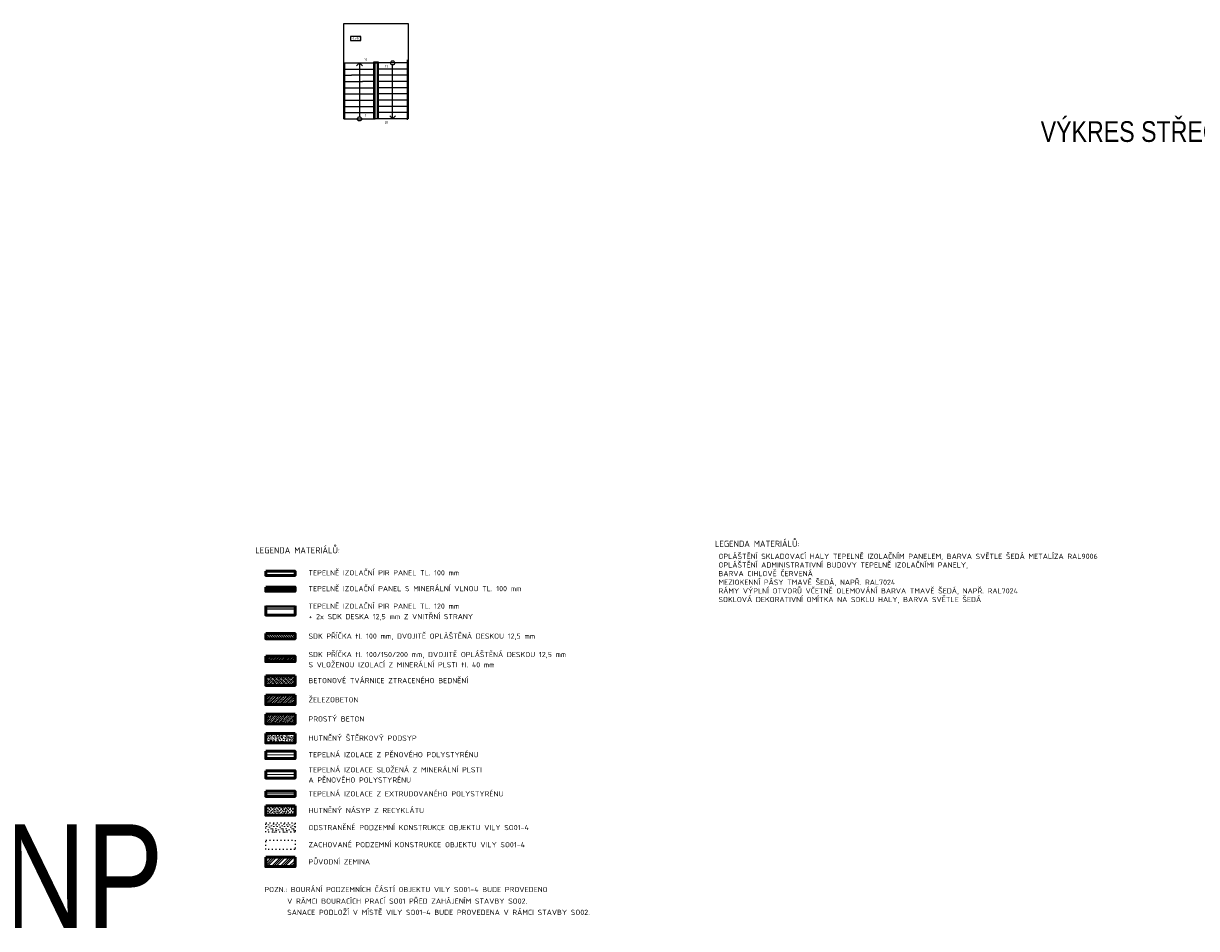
# Model space of a CAD drawing. Header units: millimetres. Extents: x -102634 to 407724, y -68883 to 155589.
# Tile 45 of 80: x 111964 to 168565, y 60738 to 104383. Entities that reach past the tile are written whole.
import ezdxf
from ezdxf.enums import TextEntityAlignment as Align
from ezdxf.lldxf.tags import DXFTag

# ---------------------------------------------------------------- set-up
doc = ezdxf.new("R2010")
doc.units = ezdxf.units.MM
doc.header["$LTSCALE"] = 20
doc.linetypes.add('BOURANI', pattern=[8.89, 2.54, -6.35])
doc.layers.add('_VÝŘEZ', color=40, linetype='Continuous', plot=False)
for name, color, linetype, lineweight in [('CKBOURANI', 7, 'BOURANI', 25), ('CKIZOLACE', 7, 'Continuous', 18), ('CKRASTR_POPIS', 9, 'Continuous', 25), ('CKSCHODY_NADROVINOU', 7, 'DĚLICÍ', 25), ('CKSCHODY_PODROVINOU', 7, 'Continuous', 25), ('CKSCHODY_VYSTUP', 7, 'Continuous', 25), ('CKSTENY_PODROVINOU', 7, 'Continuous', 25), ('CKSTENY_REZ', 7, 'Continuous', 50), ('CKTEXTY_MALE', 8, 'Continuous', 18), ('CKTEXTY_STREDNI', 6, 'Continuous', 25), ('srafy', 7, 'Continuous', 18)]:
    doc.layers.add(name, color=color, linetype=linetype, lineweight=lineweight)
doc.layers.add('CKKOTY_VYS', color=8, linetype='Continuous', lineweight=25, plot=False)
doc.styles.add('Arial', font='arial.ttf', dxfattribs={"width": 0.8})
doc.styles.add('ISO', font='isocp.shx')
doc.styles.get("Standard").update_dxf_attribs({"font": 'isocpeur.ttf'})
tags = doc.linetypes.add('DASHDOT', pattern=[25.4, 12.7, -6.35, 0, -6.35]).pattern_tags.tags
tags[10:11] = [DXFTag(74, 4), DXFTag(75, 0), DXFTag(340, '0'), DXFTag(46, 0.0), DXFTag(50, 0.0), DXFTag(44, 0.0), DXFTag(45, 0.0)]
tags[8:9] = [DXFTag(74, 4), DXFTag(75, 0), DXFTag(340, '0'), DXFTag(46, 0.0), DXFTag(50, 0.0), DXFTag(44, 0.0), DXFTag(45, 0.0)]
tags[6:7] = [DXFTag(74, 4), DXFTag(75, 0), DXFTag(340, '0'), DXFTag(46, 0.0), DXFTag(50, 0.0), DXFTag(44, 0.0), DXFTag(45, 0.0)]
tags[4:5] = [DXFTag(74, 4), DXFTag(75, 0), DXFTag(340, '0'), DXFTag(46, 0.0), DXFTag(50, 0.0), DXFTag(44, 0.0), DXFTag(45, 0.0)]
tags = doc.linetypes.add('DĚLICÍ', pattern=[31.75, 12.7, -6.35, 0, -6.35, 0, -6.35]).pattern_tags.tags
tags[14:15] = [DXFTag(74, 4), DXFTag(75, 0), DXFTag(340, '0'), DXFTag(46, 0.0), DXFTag(50, 0.0), DXFTag(44, 0.0), DXFTag(45, 0.0)]
tags[12:13] = [DXFTag(74, 4), DXFTag(75, 0), DXFTag(340, '0'), DXFTag(46, 0.0), DXFTag(50, 0.0), DXFTag(44, 0.0), DXFTag(45, 0.0)]
tags[10:11] = [DXFTag(74, 4), DXFTag(75, 0), DXFTag(340, '0'), DXFTag(46, 0.0), DXFTag(50, 0.0), DXFTag(44, 0.0), DXFTag(45, 0.0)]
tags[8:9] = [DXFTag(74, 4), DXFTag(75, 0), DXFTag(340, '0'), DXFTag(46, 0.0), DXFTag(50, 0.0), DXFTag(44, 0.0), DXFTag(45, 0.0)]
tags[6:7] = [DXFTag(74, 4), DXFTag(75, 0), DXFTag(340, '0'), DXFTag(46, 0.0), DXFTag(50, 0.0), DXFTag(44, 0.0), DXFTag(45, 0.0)]
tags[4:5] = [DXFTag(74, 4), DXFTag(75, 0), DXFTag(340, '0'), DXFTag(46, 0.0), DXFTag(50, 0.0), DXFTag(44, 0.0), DXFTag(45, 0.0)]
doc.linetypes.add('IZOLACE_POLYSTYREN_EXPANDOVANY', pattern='A,1,[224,CADKON.SHX,S=0.01,R=0,X=-0.5,Y=-1.74],-2', length=3)
doc.linetypes.add('IZOLACE_POLYSTYREN_PENOVY', pattern='A,0.001,[228,CADKON.SHX,S=0.1,R=0,X=0,Y=0],-2', length=2.001)
doc.linetypes.add('IZOLACE_PROTIOTRESOVA', pattern='A,0.001,[219,CADKON.SHX,S=1,R=0,X=0,Y=0],-1,[219,CADKON.SHX,S=1,R=180,X=1,Y=0],-1', length=2.001)
doc.linetypes.add('IZOLACE_TEPELNA_U', pattern='A,0.00254,-2.54,[216,CADKON.SHX,S=2.54,R=0,X=-2.54,Y=0],-15.24,[216,CADKON.SHX,S=2.54,R=180,X=2.54,Y=0],-2.54', length=20.32254)
doc.linetypes.add('IZOLACE_TEPELNA_U_0.5', pattern='A,0.001,[221,CADKON.SHX,S=1,R=0,X=0,Y=0],-2,[221,CADKON.SHX,S=1,R=180,X=2,Y=0],-2', length=4.001)

# ---------------------------------------------------------------- blocks, each defined once
blk = doc.blocks.new('*U632')
at = {"color": 0, "linetype": 'ByBlock', "lineweight": -2}
blk.add_lwpolyline([(-5, -2), (5, -2), (5, 2), (-5, 2), (-5, -2)], dxfattribs=at)

msp = doc.modelspace()

# ---------------------------------------------------------------- hatches: boundary and pattern name
at = {"layer": 'srafy'}
h = msp.add_hatch(dxfattribs=at)
h.set_pattern_fill('ANSI31', color=256, scale=25, angle=90, style=0)
h.paths.add_polyline_path([(123651, 74963), (125067, 74963), (125067, 74710), (123651, 74710)])
h = msp.add_hatch(dxfattribs=at)
h.set_pattern_fill('ANSI32', color=256, scale=10, style=0)
h.paths.add_polyline_path([(125067, 73868), (125067, 73615), (123651, 73615), (123651, 73868)])
h = msp.add_hatch(dxfattribs=at)
h.set_pattern_fill('BETON-PERLITBETON', color=256, scale=37.5, style=0)
h.set_pattern_definition([(45, (0, 0), (-106.06602, 106.06602), []), (45, (106.07, 0), (-106.06602, 106.06602), [37.5, -112.5]), (135, (185.62, 26.52), (-106.06602, -106.06602), [75, -75]), (0, (132.58, 79.55), (106.06602, 106.06602), [53.03301, -159.09903]), (90, (185.62, 26.52), (-106.06602, 106.06602), [53.03301, -159.09903])])
h.paths.add_polyline_path([(125067, 72918), (125067, 72465), (123651, 72465), (123651, 72918)])
h = msp.add_hatch(dxfattribs=at)
h.set_pattern_fill('BETON-ZELEZOBETON', color=256, scale=37.5, style=0)
h.set_pattern_definition([(45, (0, 0), (-132.58252, 132.58252), []), (45, (53.03, 0), (-132.58252, 132.58252), []), (45, (159.1, 0), (-79.54951, 185.61553), [75, -37.5, 0, -37.5])])
h.paths.add_polyline_path([(125067, 71993), (125067, 71541), (123651, 71541), (123651, 71993)])
h = msp.add_hatch(dxfattribs=at)
h.set_pattern_fill('BETON-PROSTY', color=256, scale=35, style=0)
h.set_pattern_definition([(45, (0, 0), (-98.99495, 98.99495), []), (45, (99, 0), (-49.49747, 148.49242), [70, -35, 0, -35])])
h.paths.add_polyline_path([(125067, 71069), (125067, 70617), (123651, 70617), (123651, 71069)])
h = msp.add_hatch(dxfattribs=at)
h.set_pattern_fill('AR-CONC', color=256, style=0)
h.set_pattern_definition([(50, (0, 0), (182.18467, -15.93909), [19.05, -209.55]), (355, (0, 0), (-35.24283, 191.05664), [15.24, -167.64]), (100.451, (15.18, -1.33), (146.9425, 175.11669), [16.19, -178.09]), (46.1842, (0, 50.8), (271.07904, -42.04233), [28.575, -314.325]), (96.6356, (22.6, 47.3), (237.40423, 247.42556), [24.285, -267.135]), (351.184, (0, 50.8), (237.4046, 247.4251), [22.86, -251.46]), (21, (25.4, 38.1), (151.61488, -102.26552), [19.05, -209.55]), (326, (25.4, 38.1), (61.80203, 184.18797), [15.24, -167.64]), (71.4514, (38.03, 29.58), (213.4165, 81.92286), [16.19, -178.09]), (37.5, (0, 0), (3.088603, 84.55504), [0, -165.608, 0, -170.18, 0, -168.275]), (7.5, (0, 0), (66.81966, 100.180575), [0, -97.028, 0, -161.798, 0, -64.135]), (-32.5, (-56.64, 0), (135.590595, -5.728744), [0, -63.5, 0, -198.12, 0, -262.89]), (-42.5, (-82.04, 0), (148.12918, 25.42649), [0, -82.55, 0, -131.572, 0, -186.69])])
h.paths.add_polyline_path([(125067, 70145), (125067, 69693), (123651, 69693), (123651, 70145)])
h = msp.add_hatch(dxfattribs=at)
h.set_pattern_fill('ZEM_ZASYP_NOSNY', color=256, scale=50, style=0)
h.set_pattern_definition([(45, (0, 0), (1e-14, 141.421356), [50, -150]), (135, (106.07, 70.71), (-141.421356, 1e-14), [50, -150]), (90, (0, 0), (-100, 100), [50, -150]), (65, (106.07, 70.71), (-48.36895, 132.892605), [50, -150])])
h.paths.add_polyline_path([(125067, 66656), (125067, 66204), (123651, 66204), (123651, 66656)])
at = {"layer": 'srafy', "transparency": 33554661}
h = msp.add_hatch(dxfattribs=at)
h.set_pattern_fill('STIPPLE', color=256, scale=20, style=0)
h.set_pattern_definition([(0, (20.3, 10.16), (0, 508), [0, -508]), (0, (182.9, 20.3), (0, 508), [0, -508]), (0, (91.44, 132.1), (0, 508), [0, -508]), (0, (203.2, 213.36), (0, 508), [0, -508]), (0, (71.1, 243.84), (0, 508), [0, -508]), (0, (111.76, 365.76), (0, 508), [0, -508]), (0, (40.64, 457.2), (0, 508), [0, -508]), (0, (203.2, 447.04), (0, 508), [0, -508]), (0, (325.1, 467.36), (0, 508), [0, -508]), (0, (386.1, 345.44), (0, 508), [0, -508]), (0, (487.7, 335.3), (0, 508), [0, -508]), (0, (487.7, 152.4), (0, 508), [0, -508]), (0, (396.24, 91.44), (0, 508), [0, -508]), (0, (254, 121.9), (0, 508), [0, -508]), (0, (345.44, 213.36), (0, 508), [0, -508]), (0, (254, 304.8), (0, 508), [0, -508]), (0, (467.36, 20.3), (0, 508), [0, -508])])
h.paths.add_polyline_path([(125067, 65831), (125067, 65378), (123651, 65378), (123651, 65831)])
at = {"layer": 'srafy'}
h = msp.add_hatch(dxfattribs=at)
h.set_pattern_fill('ZEM_PUVODNI', color=256, scale=75, style=0)
h.set_pattern_definition([(45, (0, -1651.37), (-212.13203, 212.13203), []), (45, (106.07, -1651.37), (-212.13203, 212.13203), []), (45, (212.13, -1651.37), (-212.13203, 212.13203), [])])
h.paths.add_polyline_path([(125067, 64179), (125067, 63727), (123651, 63727), (123651, 64179)])

# ---------------------------------------------------------------- linework, layer by layer
at = {"layer": 'CKBOURANI'}
for p, q in [((123651, 65831), (125067, 65831)), ((123651, 65005), (125067, 65005))]:
    msp.add_line(p, q, dxfattribs=at)
for points in [[(125067, 65831), (125067, 65378), (123651, 65378), (123651, 65831)], [(125067, 65005), (125067, 64552), (123651, 64552), (123651, 65005)]]:
    msp.add_lwpolyline(points, dxfattribs=at)
at = {"layer": 'CKIZOLACE', "linetype": 'IZOLACE_POLYSTYREN_PENOVY', "ltscale": 10}
msp.add_lwpolyline([(123651, 77104), (125067, 77104)], dxfattribs=at)
at = {"layer": 'CKIZOLACE', "linetype": 'IZOLACE_POLYSTYREN_EXPANDOVANY', "ltscale": 3.75}
msp.add_lwpolyline([(123651, 76229), (125067, 76229)], dxfattribs=at)
at = {"layer": 'CKIZOLACE', "linetype": 'IZOLACE_TEPELNA_U', "ltscale": 1.722441}
msp.add_lwpolyline([(123651, 69109), (125067, 69109)], dxfattribs=at)
at = {"layer": 'CKIZOLACE', "linetype": 'IZOLACE_TEPELNA_U_0.5', "ltscale": 4.375}
msp.add_lwpolyline([(123651, 68169), (125067, 68169)], dxfattribs=at)
at = {"layer": 'CKIZOLACE', "linetype": 'IZOLACE_PROTIOTRESOVA', "ltscale": 12.5}
msp.add_lwpolyline([(123651, 67234), (125067, 67234)], dxfattribs=at)
at = {"layer": 'CKSCHODY_NADROVINOU'}
for p, q in [((127426, 102483), (128926, 102483)), ((127426, 102483), (128926, 102483)), ((130526, 102483), (129026, 102483)), ((130526, 102483), (129026, 102483)), ((127426, 102183), (128926, 102183)), ((128926, 101883), (127798, 101883)), ((130526, 102183), (129026, 102183)), ((130526, 101883), (129026, 101883)), ((128926, 101583), (128317, 101583)), ((130526, 101583), (129026, 101583)), ((128926, 101283), (128837, 101283)), ((130526, 101283), (129026, 101283)), ((130526, 100983), (129026, 100983)), ((130526, 100683), (129026, 100683)), ((130526, 100383), (129026, 100383)), ((130526, 100083), (129026, 100083))]:
    msp.add_line(p, q, dxfattribs=at)
at = {"layer": 'CKSCHODY_NADROVINOU', "linetype": 'DASHDOT'}
for p, q in [((130476, 102633), (130476, 99733)), ((130526, 99783), (128926, 99783)), ((130476, 99783), (130476, 99783)), ((130476, 99783), (130476, 99783))]:
    msp.add_line(p, q, dxfattribs=at)
for points in [[(127426, 102098), (127426, 104383), (130526, 104383), (130526, 99783), (130526, 99783)], [(128876, 101232), (128876, 102533), (129076, 102533), (129076, 99783), (129076, 99783)], [(128926, 101232), (128926, 102483), (129026, 102483), (129026, 99783), (129026, 99783)]]:
    msp.add_lwpolyline(points, dxfattribs=at)
at = {"layer": 'CKSCHODY_PODROVINOU'}
for p, q in [((127426, 101883), (127798, 101883)), ((127426, 101583), (128317, 101583)), ((127426, 101283), (128837, 101283)), ((127426, 100983), (128926, 100983)), ((127426, 100683), (128926, 100683)), ((127426, 100383), (128926, 100383)), ((127426, 100083), (128926, 100083)), ((127426, 99783), (128926, 99783))]:
    msp.add_line(p, q, dxfattribs=at)
for points in [[(127476, 99783), (127476, 99783), (127476, 102483)], [(127426, 99783), (127426, 99783), (127426, 102098)], [(128876, 99783), (128876, 101250)], [(128926, 99783), (128926, 99783), (128926, 101232)]]:
    msp.add_lwpolyline(points, dxfattribs=at)
at = {"layer": 'CKSCHODY_VYSTUP'}
for p, q in [((128176, 102483), (128034, 102342)), ((128176, 102483), (128176, 99883)), ((128176, 102483), (128317, 102342)), ((129776, 99783), (129776, 102384)), ((129776, 99783), (129634, 99925)), ((129776, 99783), (129917, 99925))]:
    msp.add_line(p, q, dxfattribs=at)
for centre, radius in [((129776, 102483), 99.9), ((128176, 99783), 99.9), ((128176, 99783), 0.000000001)]:
    msp.add_circle(centre, radius, dxfattribs=at)
at = {"layer": 'CKSTENY_PODROVINOU'}
for p, q in [((123651, 77204), (125067, 77204)), ((123651, 77004), (123651, 77204)), ((123651, 77004), (125067, 77004)), ((125067, 77004), (125067, 77204)), ((123651, 76154), (123651, 76304)), ((123651, 76304), (125067, 76304)), ((123651, 76154), (125067, 76154)), ((125067, 76154), (125067, 76304)), ((123651, 68934), (123651, 69284)), ((125067, 68934), (125067, 69284)), ((123651, 68934), (125067, 68934)), ((123651, 67994), (123651, 68344)), ((123651, 67994), (125067, 67994)), ((125067, 67994), (125067, 68344)), ((123651, 67109), (123651, 67359)), ((125067, 67109), (125067, 67359)), ((123651, 67109), (125067, 67109))]:
    msp.add_line(p, q, dxfattribs=at)
at = {"layer": 'CKSTENY_REZ'}
for p, q in [((123651, 72918), (125067, 72918)), ((123651, 71993), (125067, 71993)), ((123651, 71069), (125067, 71069)), ((123651, 70145), (125067, 70145)), ((123651, 66656), (125067, 66656)), ((123651, 64179), (125067, 64179))]:
    msp.add_line(p, q, dxfattribs=at)
for points in [[(123651, 77970), (125067, 77970), (125067, 77767), (123651, 77767)], [(123651, 77204), (125067, 77204), (125067, 77002), (123651, 77002)], [(123651, 74963), (125067, 74963), (125067, 74710), (123651, 74710)], [(123651, 73868), (125067, 73868), (125067, 73615), (123651, 73615)], [(123651, 69284), (125067, 69284), (125067, 68931), (123651, 68931)], [(123651, 68344), (125067, 68344), (125067, 67991), (123651, 67991)], [(123651, 67359), (125067, 67359), (125067, 67106), (123651, 67106)]]:
    msp.add_lwpolyline(points, close=True, dxfattribs=at)
for points in [[(125067, 76304), (125067, 75851), (123651, 75851), (123651, 76304)], [(125067, 72918), (125067, 72465), (123651, 72465), (123651, 72918)], [(125067, 71993), (125067, 71541), (123651, 71541), (123651, 71993)], [(125067, 71069), (125067, 70617), (123651, 70617), (123651, 71069)], [(125067, 70145), (125067, 69693), (123651, 69693), (123651, 70145)], [(125067, 66656), (125067, 66204), (123651, 66204), (123651, 66656)], [(125067, 64179), (125067, 63727), (123651, 63727), (123651, 64179)]]:
    msp.add_lwpolyline(points, dxfattribs=at)

# ---------------------------------------------------------------- block references
at = {"layer": 'CKKOTY_VYS'}
ref = msp.add_blockref('*U632', (127997, 103658), dxfattribs=dict(at, xscale=50, yscale=50, zscale=50))
ref.add_attrib('Výška', '+1,650', dxfattribs={"layer": '0', "color": 0, "linetype": 'ByBlock', "lineweight": -2, "height": 100, "style": 'ISO'}).set_placement((127997, 103658), align=Align.MIDDLE_CENTER)

# ---------------------------------------------------------------- texts
at = {"layer": '_VÝŘEZ', "transparency": 33554687, "style": 'Arial', "width": 0.8}
msp.add_text('1.NP', height=5000, dxfattribs=at).set_placement((112507, 59265), align=Align.BOTTOM_CENTER)
at = {"layer": 'CKRASTR_POPIS', "style": 'Arial', "width": 0.8}
msp.add_text('VÝKRES STŘECHY', height=1000, dxfattribs=at).set_placement((166137, 99299), align=Align.MIDDLE)
at = {"layer": 'CKTEXTY_MALE'}
for s, p in [('TEPELNĚ IZOLAČNÍ PIR PANEL TL. 100 mm', (125716, 77769)), ('TEPELNĚ IZOLAČNÍ PANEL S MINERÁLNÍ VLNOU TL. 100 mm', (125716, 77004)), ('TEPELNĚ IZOLAČNÍ PIR PANEL TL. 120 mm', (125716, 76159)), ('+ 2x SDK DESKA 12,5 mm Z VNITŘNÍ STRANY', (125716, 75655)), ('SDK PŘÍČKA tl. 100 mm, DVOJITĚ OPLÁŠTĚNÁ DESKOU 12,5 mm', (125716, 74714)), ('SDK PŘÍČKA tl. 100/150/200 mm, DVOJITĚ OPLÁŠTĚNÁ DESKOU 12,5 mm', (125716, 73826)), ('S VLOŽENOU IZOLACÍ Z MINERÁLNÍ PLSTI tl. 40 mm', (125716, 73333)), ('BETONOVÉ TVÁRNICE ZTRACENÉHO BEDNĚNÍ', (125716, 72568)), ('ŽELEZOBETON', (125716, 71644)), ('PROSTÝ BETON', (125716, 70720)), ('HUTNĚNÝ ŠTĚRKOVÝ PODSYP', (125716, 69796)), ('TEPELNÁ IZOLACE Z PĚNOVÉHO POLYSTYRÉNU', (125716, 68997)), ('TEPELNÁ IZOLACE SLOŽENÁ Z MINERÁLNÍ PLSTI', (125716, 68268)), ('A PĚNOVÉHO POLYSTYRÉNU', (125716, 67776)), ('TEPELNÁ IZOLACE Z EXTRUDOVANÉHO POLYSTYRÉNU', (125716, 67109)), ('HUTNĚNÝ NÁSYP Z RECYKLÁTU', (125716, 66307)), ('ODSTRANĚNÉ PODZEMNÍ KONSTRUKCE OBJEKTU VILY SO01-4', (125716, 65481)), ('ZACHOVANÉ PODZEMNÍ KONSTRUKCE OBJEKTU VILY SO01-4', (125716, 64656)), ('PŮVODNÍ ZEMINA', (125716, 63830)), ('POZN.: BOURÁNÍ PODZEMNÍCH ČÁSTÍ OBJEKTU VILY SO01-4 BUDE PROVEDENO', (123589, 62494)), ('V RÁMCI BOURACÍCH PRACÍ SO01 PŘED ZAHÁJENÍM STAVBY SO02.', (124687, 61936)), ('SANACE PODLOŽÍ V MÍSTĚ VILY SO01-4 BUDE PROVEDENA V RÁMCI STAVBY SO02. ', (124687, 61395))]:
    msp.add_text(s, height=250, dxfattribs=at).set_placement(p)
at = {"layer": 'CKTEXTY_MALE', "insert": (145498, 78813), "char_height": 250, "width": 16662.54, "attachment_point": 1}
msp.add_mtext('OPLÁŠTĚNÍ SKLADOVACÍ HALY TEPELNĚ IZOLAČNÍM PANELEM, BARVA SVĚTLE ŠEDÁ METALÍZA RAL9006\\POPLÁŠTĚNÍ ADMINISTRATIVNÍ BUDOVY TEPELNĚ IZOLAČNÍMI PANELY, \\PBARVA CIHLOVĚ ČERVENÁ\\PMEZIOKENNÍ PÁSY TMAVĚ ŠEDÁ, NAPŘ. RAL7024\\PRÁMY VÝPLNÍ OTVORŮ VČETNĚ OLEMOVÁNÍ BARVA TMAVĚ ŠEDÁ, NAPŘ. RAL7024\\PSOKLOVÁ DEKORATIVNÍ OMÍTKA NA SOKLU HALY, BARVA SVĚTLE ŠEDÁ', dxfattribs=at)
at = {"layer": 'CKTEXTY_STREDNI'}
for p in [(145326, 79142), (123151, 78827)]:
    msp.add_text('LEGENDA MATERIÁLŮ:', height=300, dxfattribs=at).set_placement(p)
at = {"layer": 'Defpoints', "width": 0.8}
for s, p in [('10', (128476, 102646)), ('11', (129476, 102321)), ('1', (128476, 99946)), ('20', (129476, 99621))]:
    msp.add_text(s, height=125, dxfattribs=at).set_placement(p, align=Align.MIDDLE)

doc.saveas('drawing.dxf')
